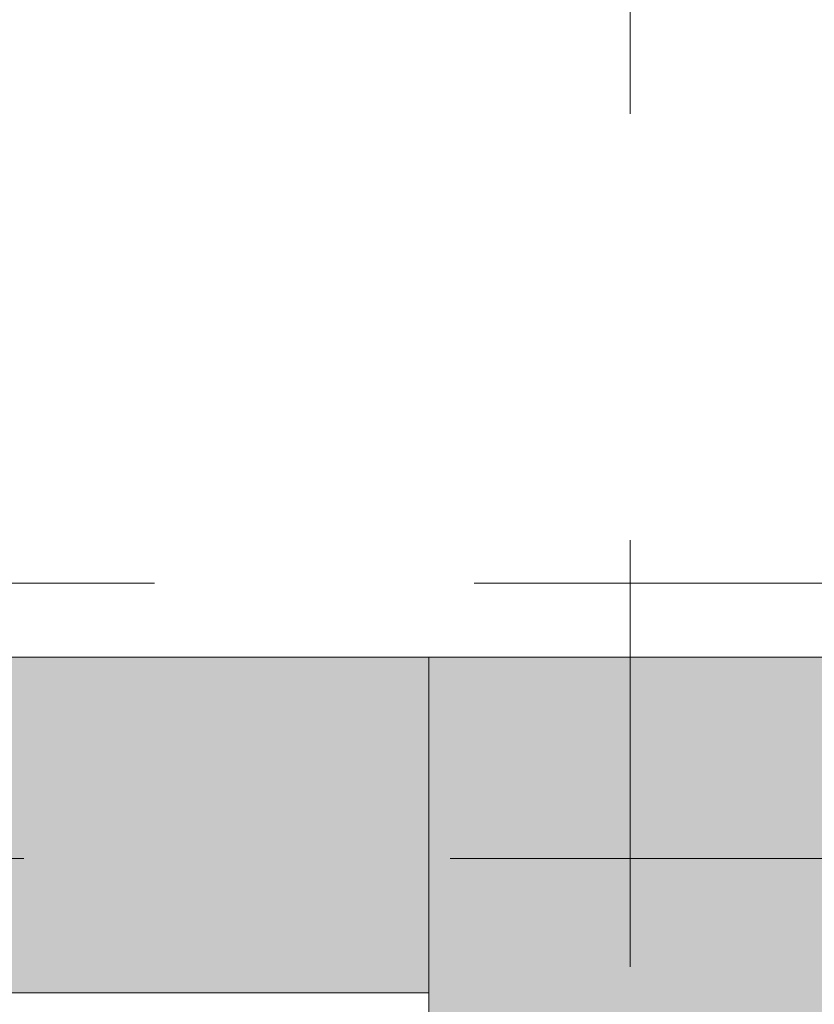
# Model space of a CAD drawing. Header units: centimetres. Extents: x -2424 to 2260, y -130 to 3012.
# Tile 16 of 81: x -658 to -599, y 1357 to 1431. Entities that reach past the tile are written whole.
import ezdxf

# ---------------------------------------------------------------- set-up
doc = ezdxf.new("R2010")
doc.units = ezdxf.units.CM
doc.linetypes.add('Hidden', pattern=[71.4375, 47.625, -23.8125])
doc.linetypes.add('Oś', pattern=[222.25, 127, -31.75, 31.75, -31.75])
for name, color, linetype, lineweight in [('A-DETL', 90, 'Continuous', 9), ('A-WALL', 113, 'Continuous', 13), ('S-COLS', 52, 'Continuous', 13), ('S-GRID', 1, 'Continuous', 13)]:
    doc.layers.add(name, color=color, linetype=linetype, lineweight=lineweight)
doc.layers.add('A-WALL-PATT', color=111, linetype='Continuous', lineweight=13, plot=False)

msp = doc.modelspace()

# ---------------------------------------------------------------- hatches: boundary and pattern name
at = {"layer": 'S-COLS', "lineweight": 9}
msp.add_hatch(color=251, dxfattribs=at).paths.add_polyline_path([(-597.623, 1353.326), (-597.623, 1383.326), (-627.623, 1383.326), (-627.623, 1353.326)], flags=0)

# ---------------------------------------------------------------- linework, layer by layer
at = {"layer": 'A-DETL', "color": 251, "linetype": 'Hidden', "lineweight": 9}
msp.add_line((-576.623, 1388.826), (-1227.623, 1388.826), dxfattribs=at)
at = {"layer": 'A-WALL', "color": 251, "lineweight": 9}
for p, q in [((-627.623, 1383.326), (-1197.623, 1383.326)), ((-1197.623, 1358.326), (-627.623, 1358.326))]:
    msp.add_line(p, q, dxfattribs=at)
at = {"layer": 'A-WALL-PATT', "color": 251, "linetype": 'Continuous', "lineweight": 9, "extrusion": (0, 0, -1)}
for points in [[(628.204, 1358.326), (1197.623, 1383.326), (1197.623, 1358.326)], [(1197.623, 1383.326), (628.204, 1358.326), (627.623, 1383.326)], [(627.623, 1383.326), (628.204, 1358.326), (627.623, 1358.326)]]:
    msp.add_solid(points, dxfattribs=at)
at = {"layer": 'S-COLS', "color": 251, "lineweight": 9}
for p, q in [((-597.623, 1383.326), (-627.623, 1383.326)), ((-627.623, 1383.326), (-627.623, 1353.326))]:
    msp.add_line(p, q, dxfattribs=at)
at = {"layer": 'S-GRID', "color": 251, "linetype": 'Oś', "lineweight": 9}
for p, q in [((-612.623, 2884.269), (-612.623, 27.126)), ((1342.46, 1368.326), (-1368.763, 1368.326))]:
    msp.add_line(p, q, dxfattribs=at)

doc.saveas('drawing.dxf')
